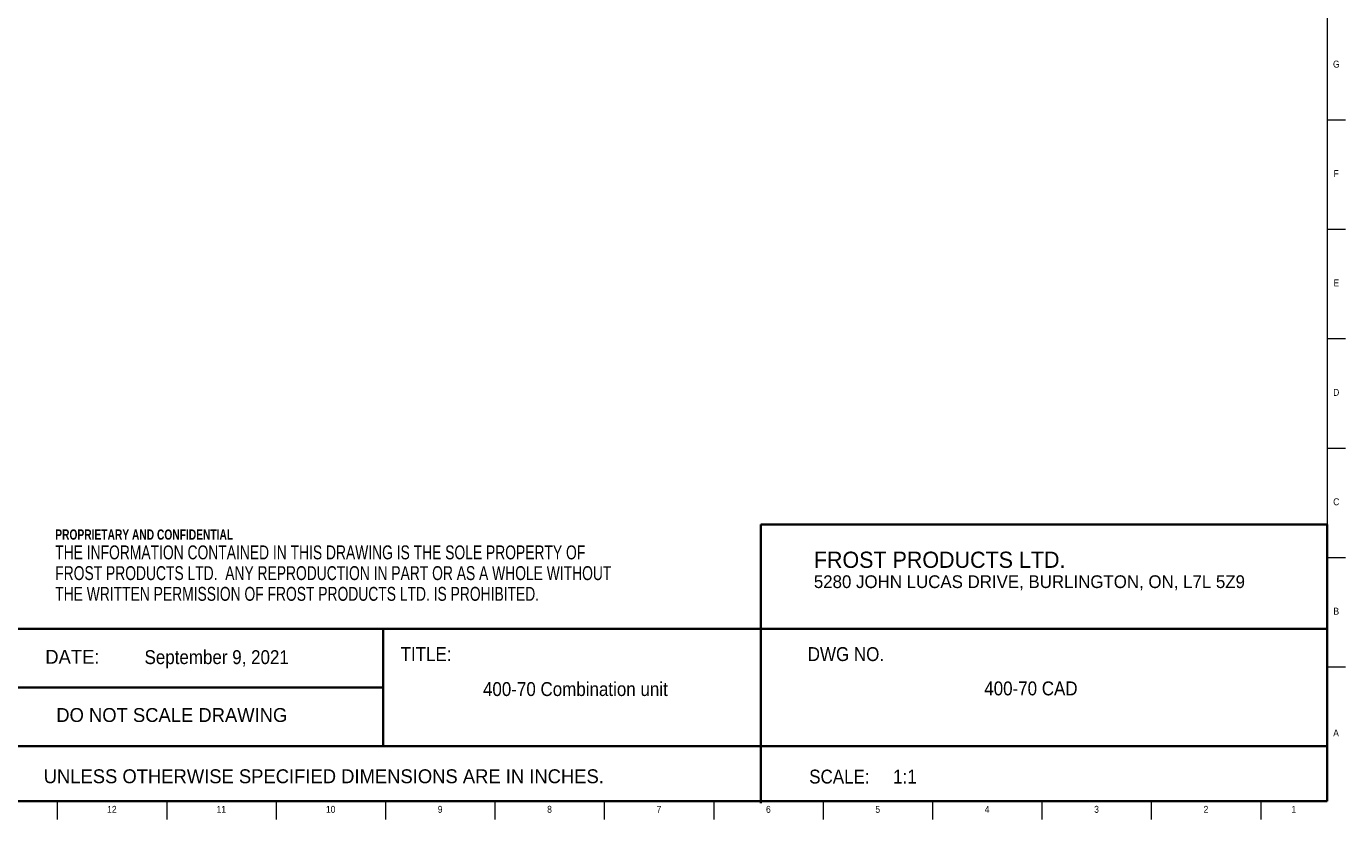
# Model space of a CAD drawing. Header units: inches. Extents: x 0 to 90, y 0 to 120.
# Tile 12 of 23: x 66 to 90, y 0 to 14. Entities that reach past the tile are written whole.
import ezdxf

# ---------------------------------------------------------------- set-up
doc = ezdxf.new("R2010")
doc.units = ezdxf.units.IN
doc.header["$MEASUREMENT"] = 0
doc.linetypes.add('SLD-Solid', pattern=[0])
doc.layers.add('NOTES', color=1, linetype='SLD-Solid')
doc.layers.add('TITLE', color=8, linetype='SLD-Solid')
doc.styles.add('SLDTEXTSTYLE0', font='ARIAL.TTF', dxfattribs={"width": 0.948})
doc.styles.add('SLDTEXTSTYLE1', font='GOTHIC.TTF', dxfattribs={"width": 0.913})
doc.styles.add('SLDTEXTSTYLE2', font='ARIALNB.TTF', dxfattribs={"width": 0.87})
doc.styles.add('SLDTEXTSTYLE3', font='ARIALN.TTF', dxfattribs={"width": 0.87})

# ---------------------------------------------------------------- blocks, each defined once
blk = doc.blocks.new('SW_NOTE_0')
at = {"layer": 'NOTES', "color": 0, "attachment_point": 1, "style": 'SLDTEXTSTYLE0'}
for s, insert, char_height in [('FROST PRODUCTS LTD.', (0, 0.376), 0.29167), ('5280 JOHN LUCAS DRIVE, BURLINGTON, ON, L7L 5Z9', (0, -0.05), 0.22917)]:
    blk.add_mtext(s, dxfattribs=dict(at, insert=insert, char_height=char_height))
blk = doc.blocks.new('SW_NOTE_0_1')
at = {"layer": 'NOTES', "color": 0, "attachment_point": 1}
for s, insert, char_height, style in [('PROPRIETARY AND CONFIDENTIAL', (0, 0.238), 0.18473, 'SLDTEXTSTYLE2'), ('THE INFORMATION CONTAINED IN THIS DRAWING IS THE SOLE PROPERTY OF ', (0, -0.05), 0.25, 'SLDTEXTSTYLE3'), ('FROST PRODUCTS LTD.  ANY REPRODUCTION IN PART OR AS A WHOLE WITHOUT ', (0, -0.423), 0.25, 'SLDTEXTSTYLE3'), ('THE WRITTEN PERMISSION OF FROST PRODUCTS LTD. IS PROHIBITED.', (0, -0.796), 0.25, 'SLDTEXTSTYLE3')]:
    blk.add_mtext(s, dxfattribs=dict(at, insert=insert, char_height=char_height, style=style))

msp = doc.modelspace()

# ---------------------------------------------------------------- linework, layer by layer
at = {"layer": 'TITLE', "linetype": 'SLD-Solid', "lineweight": 18}
for p, q in [((89.5, 119.5), (89.5, 0.5)), ((89.5, 12.7559055), (89.8346457, 12.7559055)), ((89.5, 10.7874016), (89.8346457, 10.7874016)), ((89.5, 8.8188976), (89.8346457, 8.8188976)), ((89.5, 6.8503937), (89.8346457, 6.8503937)), ((89.5, 4.8818898), (89.8346457, 4.8818898)), ((89.5, 2.9133858), (89.8346457, 2.9133858)), ((89.5, 0.5), (0.5, 0.5)), ((66.6535433, 0.5), (66.6535433, 0.1653543)), ((68.6220472, 0.5), (68.6220472, 0.1653543)), ((70.5905512, 0.5), (70.5905512, 0.1653543)), ((72.5590551, 0.5), (72.5590551, 0.1653543)), ((74.5275591, 0.5), (74.5275591, 0.1653543)), ((76.496063, 0.5), (76.496063, 0.1653543)), ((78.4645669, 0.5), (78.4645669, 0.1653543)), ((80.4330709, 0.5), (80.4330709, 0.1653543)), ((82.4015748, 0.5), (82.4015748, 0.1653543)), ((84.3700787, 0.5), (84.3700787, 0.1653543)), ((86.3385827, 0.5), (86.3385827, 0.1653543)), ((88.3070866, 0.5), (88.3070866, 0.1653543))]:
    msp.add_line(p, q, dxfattribs=at)
at = {"layer": 'TITLE', "lineweight": 35}
for p, q in [((89.4999317, 5.4753604), (79.3105351, 5.4753604)), ((79.3105351, 5.4753604), (79.3105351, 0.4636772)), ((89.4999317, 5.4753604), (89.5, 0.5)), ((72.5182231, 3.5979637), (65.5059791, 3.5979637)), ((72.5182231, 3.5979637), (89.4997616, 3.5979648)), ((72.5182231, 1.4876118), (72.5182231, 3.5979637)), ((72.5182231, 2.5427877), (65.5059791, 2.5427877)), ((72.5182231, 1.4876118), (65.5059791, 1.4876118)), ((72.5182231, 1.4876118), (89.4999865, 1.4876118)), ((65.5059791, 0.5), (89.5, 0.5))]:
    msp.add_line(p, q, dxfattribs=at)

# ---------------------------------------------------------------- block references
at = {"layer": 'NOTES'}
for name, p in [('SW_NOTE_0_1', (66.6159726, 5.1481527)), ('SW_NOTE_0', (80.2661316, 4.6105228))]:
    msp.add_blockref(name, p, dxfattribs=at)

# ---------------------------------------------------------------- texts
at = {"layer": 'NOTES', "char_height": 0.25}
for s, insert, attachment_point, style in [('DATE:', (66.4368251, 3.2193046), 1, 'SLDTEXTSTYLE0'), ('September 9, 2021', (69.5208728, 3.2135958), 2, 'SLDTEXTSTYLE1'), ('TITLE:', (72.8307373, 3.2682756), 1, 'SLDTEXTSTYLE1'), ('DWG NO.', (80.1561831, 3.2682756), 1, 'SLDTEXTSTYLE1'), ('400-70 Combination unit', (75.9752077, 2.6388861), 2, 'SLDTEXTSTYLE1'), ('400-70 CAD', (84.1723218, 2.6510344), 2, 'SLDTEXTSTYLE1'), ('DO NOT SCALE DRAWING', (68.713067, 2.1722148), 2, 'SLDTEXTSTYLE0'), ('UNLESS OTHERWISE SPECIFIED DIMENSIONS ARE IN INCHES.', (66.4082978, 1.0702903), 1, 'SLDTEXTSTYLE0'), ('SCALE:     1:1', (80.1831753, 1.0645816), 1, 'SLDTEXTSTYLE1')]:
    msp.add_mtext(s, dxfattribs=dict(at, insert=insert, attachment_point=attachment_point, style=style))
at = {"layer": 'TITLE', "char_height": 0.125, "attachment_point": 2, "style": 'SLDTEXTSTYLE1'}
for s, insert in [('G', (89.6669033, 13.8200354)), ('F', (89.6659918, 11.8515315)), ('E', (89.6675688, 9.8830276)), ('D', (89.6658327, 7.9145236)), ('C', (89.6660208, 5.9460197)), ('B', (89.6663969, 3.9775157)), ('A', (89.6622736, 1.7865709)), ('12', (67.6352779, 0.4125551)), ('11', (69.6037819, 0.4125551)), ('10', (71.5722858, 0.4125551)), ('9', (73.5420484, 0.4125551)), ('8', (75.5105523, 0.4125551)), ('7', (77.4790563, 0.4125551)), ('6', (79.4475602, 0.4125551)), ('5', (81.4160642, 0.4125551)), ('4', (83.3845681, 0.4125551)), ('3', (85.353072, 0.4125551)), ('2', (87.321576, 0.4125551)), ('1', (88.9022846, 0.4125551))]:
    msp.add_mtext(s, dxfattribs=dict(at, insert=insert))

doc.saveas('drawing.dxf')
